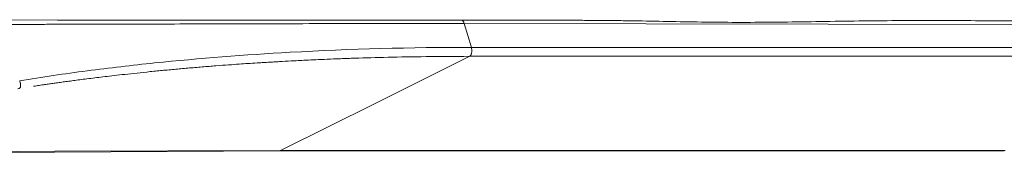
# Model space of a CAD drawing. Header units: millimetres. Extents: x 5811 to 10714, y -316 to 7072.
# Tile 8 of 14: x 6725 to 6961, y 1761 to 1793. Entities that reach past the tile are written whole.
import ezdxf

# ---------------------------------------------------------------- set-up
doc = ezdxf.new("R2010")
doc.units = ezdxf.units.MM
doc.layers.add('Aparatos eléctricos', color=7, linetype='Continuous', lineweight=9)

# ---------------------------------------------------------------- blocks, each defined once
blk = doc.blocks.new('34278-11L - 34278-11L KLIM S Black_walnut fan DC E27-660931-Alzado_PDF')
at = {"color": 254, "lineweight": 9, "true_color": 0xcccccc}
for p, q in [((6787.54, 1761.33), (6679.3, 1760.71)), ((6790.82, 1761.33), (6787.54, 1761.33)), ((6961.16, 1761.33), (6790.82, 1761.33))]:
    blk.add_line(p, q, dxfattribs=at)
at = {"color": 254, "lineweight": 9, "true_color": 0xcccccc, "flags": 128}
for points in [[(6831.08, 1792.63), (6734.25, 1792.69), (6687.76, 1792.72), (6664.34, 1792.74), (6658.07, 1792.76), (6650.23, 1792.78), (6647.45, 1792.78)], [(6833.47, 1786.13), (6832.61, 1788.98), (6831.75, 1791.83)], [(7006.17, 1791.55), (6918.96, 1791.7), (6831.75, 1791.83)], [(7007.29, 1786.04), (6972.67, 1786.06), (6937.98, 1786.08), (6903.22, 1786.1), (6868.38, 1786.11), (6833.47, 1786.13)], [(6833.05, 1783.98), (6810.39, 1772.68), (6787.72, 1761.37)], [(7006.78, 1784.03), (6919.91, 1784.01), (6833.05, 1783.98)], [(6679.47, 1760.75), (6733.61, 1761.24), (6787.72, 1761.37)], [(6787.72, 1761.37), (6789.36, 1761.37), (6791, 1761.37)], [(6791, 1761.37), (6876.17, 1761.37), (6961.34, 1761.37)]]:
    blk.add_lwpolyline(points, dxfattribs=at)
at = {"color": 254, "lineweight": 9, "true_color": 0xcccccc}
for points, knots in [([(6831.75, 1791.83), (6821.33, 1791.84), (6806.79, 1791.84), (6789.78, 1791.81), (6774.11, 1791.77), (6760.36, 1791.73), (6748.16, 1791.7), (6739.77, 1791.68), (6733.26, 1791.66), (6728.42, 1791.65), (6724.92, 1791.64), (6721.78, 1791.63), (6718.93, 1791.62), (6716.1, 1791.62), (6712.98, 1791.61), (6709.52, 1791.6), (6705.93, 1791.59), (6702.17, 1791.58), (6698.36, 1791.58), (6694.19, 1791.57), (6689.7, 1791.56), (6685.34, 1791.55), (6681.47, 1791.55), (6678.31, 1791.54), (6675.5, 1791.54), (6672.98, 1791.53), (6670.49, 1791.53), (6668.15, 1791.53), (6666.08, 1791.53), (6664.09, 1791.52), (6662.03, 1791.52), (6659.98, 1791.52), (6658.05, 1791.52), (6656.12, 1791.52), (6654.1, 1791.51), (6652.05, 1791.5), (6649.35, 1791.49), (6647.35, 1791.48), (6645.99, 1791.49)], [0, 0, 0, 0, 0.083333, 0.125, 0.166667, 0.25, 0.291667, 0.333333, 0.375, 0.395833, 0.416667, 0.4375, 0.458333, 0.479167, 0.5, 0.520833, 0.541667, 0.5625, 0.583333, 0.604167, 0.625, 0.645833, 0.666667, 0.6875, 0.708333, 0.729167, 0.75, 0.770833, 0.791667, 0.8125, 0.833333, 0.854167, 0.875, 0.895833, 0.916667, 0.9375, 0.958333, 1, 1, 1, 1]), ([(7005.3, 1792.46), (6999.14, 1792.46), (6986.9, 1792.48), (6968.71, 1792.48), (6953.85, 1792.54), (6942.02, 1792.56), (6933.12, 1792.55), (6924.05, 1792.44), (6911.82, 1792.24), (6896.77, 1792.04), (6883.13, 1792.3), (6873.73, 1792.48), (6868.32, 1792.56), (6864.22, 1792.59), (6860.08, 1792.62), (6854.57, 1792.64), (6844.89, 1792.66), (6836.56, 1792.64), (6830.99, 1792.62)], [-1, -1, -1, -1, -0.9, -0.8, -0.7, -0.65, -0.6, -0.55, -0.5, -0.4, -0.3, -0.25, -0.225, -0.2, -0.175, -0.15, -0.1, 0, 0, 0, 0]), ([(6831.75, 1791.83), (6831.71, 1791.96), (6831.64, 1792.14), (6831.53, 1792.35), (6831.4, 1792.51), (6831.21, 1792.63), (6831.06, 1792.64), (6830.99, 1792.62)], [0, 0, 0, 0, 0.25, 0.375, 0.5, 0.75, 1, 1, 1, 1]), ([(6833.47, 1786.13), (6818.96, 1786.14), (6793.61, 1785.47), (6762.93, 1783.08), (6741.35, 1780.58), (6730.57, 1779), (6725.22, 1778.13)], [0, 0, 0, 0, 0.4, 0.7, 0.85, 1, 1, 1, 1]), ([(6833.47, 1786.13), (6833.51, 1785.98), (6833.56, 1785.71), (6833.58, 1785.34), (6833.57, 1785.16), (6833.56, 1785.08)], [0, 0, 0, 0, 0.2, 0.3, 0.4, 0.4, 0.4, 0.4]), ([(6728.56, 1776.81), (6728.78, 1776.84), (6729.47, 1776.94), (6730.59, 1777.11), (6731.81, 1777.29), (6732.91, 1777.44), (6734.02, 1777.6), (6735.27, 1777.78), (6736.65, 1777.96), (6738.07, 1778.15), (6739.6, 1778.36), (6741.32, 1778.58), (6743.17, 1778.81), (6745.78, 1779.12), (6748.77, 1779.47), (6752.53, 1779.89), (6755.68, 1780.22), (6758.98, 1780.55), (6762.21, 1780.85), (6765.49, 1781.15), (6768.95, 1781.44), (6772.29, 1781.71), (6775.38, 1781.94), (6777.84, 1782.11), (6779.92, 1782.26), (6781.69, 1782.37), (6783.31, 1782.47), (6784.72, 1782.56), (6786.15, 1782.64), (6787.9, 1782.74), (6790.14, 1782.87), (6793.03, 1783.02), (6796.07, 1783.16), (6798.84, 1783.28), (6802.04, 1783.41), (6806.68, 1783.57), (6813.28, 1783.76), (6822.44, 1783.93), (6829.38, 1783.98), (6833.05, 1783.98)], [0.0702217, 0.0702217, 0.0702217, 0.0702217, 0.0833333, 0.1111111, 0.1388889, 0.1666667, 0.1944444, 0.2222222, 0.25, 0.2777778, 0.3055556, 0.3333333, 0.3611111, 0.3888889, 0.4444444, 0.4722222, 0.5, 0.5277778, 0.5555556, 0.5833333, 0.6111111, 0.6388889, 0.6666667, 0.6944444, 0.7222222, 0.75, 0.7638889, 0.7777778, 0.7916667, 0.8055556, 0.8333333, 0.8611111, 0.875, 0.8888889, 0.9027778, 0.9166667, 0.9444444, 0.9722222, 1, 1, 1, 1]), ([(6833.56, 1785.08), (6833.55, 1784.99), (6833.52, 1784.82), (6833.47, 1784.58), (6833.39, 1784.38), (6833.25, 1784.14), (6833.13, 1784.02), (6833.05, 1783.98)], [0.4, 0.4, 0.4, 0.4, 0.5, 0.6, 0.7, 0.8, 1, 1, 1, 1]), ([(6725.22, 1778.13), (6725.27, 1778), (6725.34, 1777.79), (6725.39, 1777.52), (6725.42, 1777.33), (6725.44, 1777.15), (6725.44, 1776.99), (6725.44, 1776.83), (6725.41, 1776.7), (6725.38, 1776.57), (6725.33, 1776.46), (6725.26, 1776.38), (6725.16, 1776.31), (6725.01, 1776.26), (6724.88, 1776.23), (6724.79, 1776.22)], [0, 0, 0, 0, 0.125, 0.1875, 0.25, 0.3125, 0.375, 0.4375, 0.5, 0.5625, 0.625, 0.6875, 0.75, 0.84375, 1, 1, 1, 1])]:
    blk.add_open_spline(points, degree=3, knots=knots, dxfattribs=at)
for points in [[(6784.64, 1792.65), (6784.5, 1792.65), (6784.36, 1792.65), (6784.21, 1792.65)], [(6816.73, 1792.63), (6815.54, 1792.63), (6814.36, 1792.63), (6813.17, 1792.63)], [(6830.99, 1792.62), (6830.13, 1792.62), (6829.28, 1792.62), (6828.42, 1792.62)], [(6787.54, 1761.33), (6787.6, 1761.33), (6787.66, 1761.35), (6787.72, 1761.37)], [(6790.82, 1761.33), (6790.88, 1761.33), (6790.94, 1761.35), (6791, 1761.37)]]:
    blk.add_open_spline(points, degree=3, dxfattribs=at)

msp = doc.modelspace()

# ---------------------------------------------------------------- block references
at = {"layer": 'Aparatos eléctricos'}
msp.add_blockref('34278-11L - 34278-11L KLIM S Black_walnut fan DC E27-660931-Alzado_PDF', (0, 0), dxfattribs=at)

doc.saveas('drawing.dxf')
